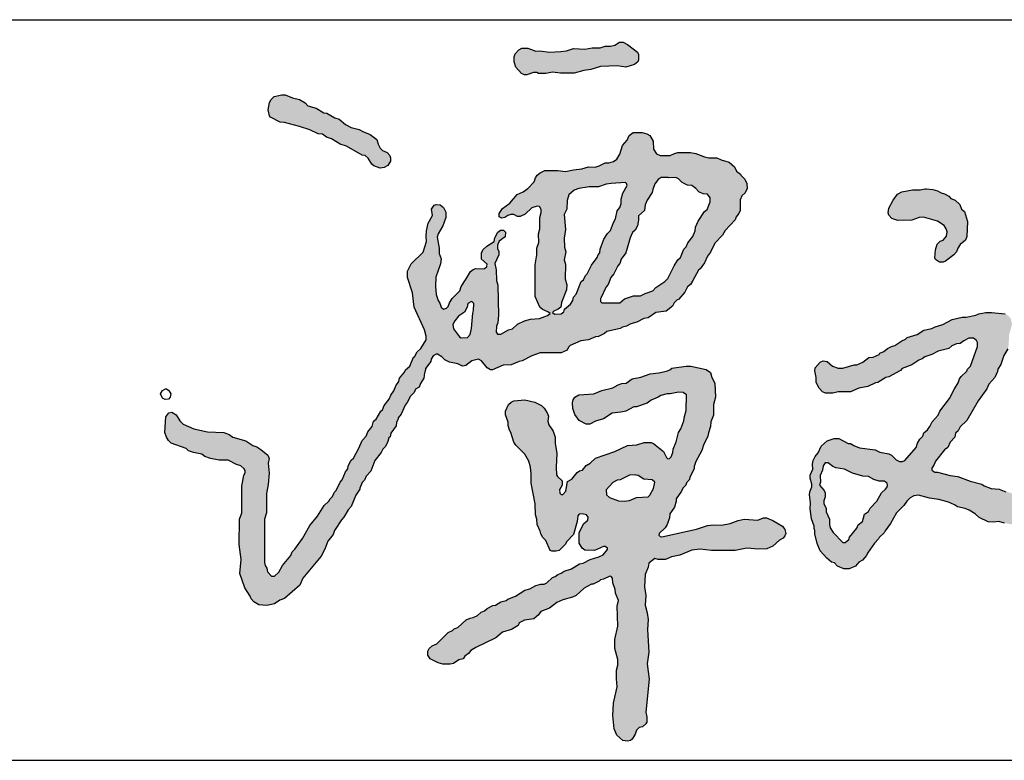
# Model space of a CAD drawing. Extents: x 427948 to 764348, y 274849 to 601549.
# Tile 31 of 212: x 435747 to 436678, y 598449 to 599149. Entities that reach past the tile are written whole.
import ezdxf

# ---------------------------------------------------------------- set-up
doc = ezdxf.new("R2010")
doc.units = 0
doc.header["$LTSCALE"] = 1000
doc.header["$MEASUREMENT"] = 0
doc.layers.get('0').update_dxf_attribs({"linetype": 'CONTINUOUS'})
doc.layers.add('图框', color=4, linetype='CONTINUOUS')

# ---------------------------------------------------------------- blocks, each defined once
blk = doc.blocks.new('谭文军')
at = {"linetype": 'Continuous'}
for points in [[(1125, 2635), (1145, 2632), (1165, 2638), (1173, 2644), (1175, 2649), (1175, 2661), (1172, 2667), (1149, 2685), (1139, 2690), (1130, 2690), (1119, 2683), (1109, 2681), (1097, 2681), (1085, 2677), (1066, 2677), (1049, 2674), (1023, 2675), (1006, 2670), (993, 2668), (967, 2667), (944, 2670), (935, 2669), (916, 2676), (902, 2676), (895, 2672), (886, 2663), (884, 2656), (884, 2644), (888, 2632), (901, 2617), (908, 2614), (914, 2614), (933.8, 2620.6), (941, 2617), (958, 2617), (974, 2620), (992, 2618), (1024, 2618), (1047, 2624), (1063, 2626), (1086, 2633)], [(436, 2475), (445, 2468), (457, 2464), (477, 2452), (492, 2447), (529, 2426), (536, 2425), (543, 2419), (551, 2405), (556, 2401), (571, 2396), (580, 2397), (589, 2402), (595, 2412), (595, 2420), (593, 2425), (587, 2432), (572.8, 2438.5), (566, 2452), (563, 2463), (547, 2474), (530, 2481), (522, 2486), (503, 2491), (490, 2498), (475, 2510), (465, 2513), (446, 2524), (439, 2525), (421, 2536), (402, 2541), (395, 2548), (382, 2556), (366, 2560), (349, 2567), (341, 2567), (323, 2563), (316, 2556), (312, 2549), (309, 2532), (312, 2518), (314, 2515), (337, 2503), (347, 2502), (382, 2493), (406, 2485), (426, 2476)], [(1874.1, 2272), (1889.1, 2262), (1896.5, 2250.3), (1895.1, 2237), (1887.1, 2227), (1880.1, 2225), (1873.1, 2218), (1869.1, 2205), (1867.1, 2186), (1869.1, 2182), (1878.1, 2176), (1887.1, 2176), (1892.1, 2178), (1912.1, 2193), (1918.1, 2200), (1921.1, 2209), (1927.1, 2217), (1939.1, 2227), (1942.1, 2236), (1944.1, 2271), (1937.1, 2294), (1930.1, 2300), (1926.1, 2311), (1915.1, 2321), (1905.1, 2325), (1900.1, 2330), (1890.1, 2336), (1882.1, 2338), (1874.1, 2343), (1863.1, 2346), (1848.1, 2347), (1845.1, 2347), (1833.1, 2345), (1815.1, 2345), (1790.1, 2340), (1780.1, 2335), (1770.1, 2321), (1760.1, 2302), (1758.1, 2291), (1760.1, 2286), (1767.1, 2278), (1781.1, 2273), (1814.1, 2274), (1831.1, 2280), (1841.1, 2281)]]:
    blk.add_hatch(color=256, dxfattribs=at).paths.add_polyline_path(points)
h = blk.add_hatch(color=256, dxfattribs=at)
h.paths.add_polyline_path([(846, 2122), (843, 2133), (842, 2158), (839, 2173), (848, 2193), (848, 2201), (843.3, 2212.1), (849, 2225), (863, 2235), (864, 2246), (859, 2251), (852, 2251), (846, 2246), (839, 2233), (837, 2224), (820, 2213), (811, 2205), (808, 2197), (808, 2183), (824.2, 2168), (813, 2160), (794, 2161), (788, 2159), (782, 2154), (772, 2137), (760, 2119), (757, 2109), (739, 2091), (733, 2081), (728.9, 2068.8), (719, 2066), (713, 2071), (710, 2080), (706, 2086), (702, 2100), (700, 2120), (701, 2141), (712, 2172), (713, 2184), (709, 2196), (709, 2209), (703.3, 2237.4), (717, 2261), (724, 2280), (724, 2293), (719, 2304), (711, 2310), (702, 2311), (697, 2309), (691, 2300), (693, 2285), (683, 2267), (679, 2249), (678, 2236), (679, 2224), (671, 2199), (643, 2172), (635, 2155), (635, 2140), (646, 2104), (650, 2071), (674, 2018), (678, 2003), (678, 1994), (666, 1974), (657, 1966), (651, 1955), (649, 1954), (640, 1933), (630, 1924), (628, 1919), (616, 1905), (614, 1897), (607, 1887), (603, 1875), (596, 1865), (592, 1856), (580, 1841), (576, 1831), (572, 1828), (561, 1809), (555, 1804), (552, 1792), (542, 1779), (538, 1769), (529, 1759), (521, 1741), (508, 1718), (503, 1713), (496, 1700), (495, 1693), (490, 1686), (482, 1667), (477, 1662), (468, 1642), (464, 1638), (459, 1628), (454, 1623), (451, 1617), (440, 1607), (424, 1582), (406, 1560), (389, 1530), (371, 1505), (365, 1499), (362, 1490), (342, 1467), (334, 1451), (320.3, 1438.7), (307, 1452), (306, 1461), (300, 1470), (300, 1575), (305, 1590), (305, 1635), (309, 1656), (311, 1683), (309, 1706), (311, 1717), (308, 1725), (292, 1738), (282, 1744), (273, 1747), (257, 1758), (226, 1767), (218, 1773), (205, 1778), (167, 1779), (135, 1786), (110, 1797), (102, 1805), (94, 1819), (84, 1825), (77, 1824), (70, 1814), (67, 1778), (71, 1767), (76, 1759), (82, 1753), (117, 1740), (123, 1735), (134, 1731), (154, 1727), (161, 1722), (174, 1717), (194, 1713), (215, 1713), (235, 1703), (245, 1700), (257.3, 1689.3), (252, 1677), (247, 1653), (247, 1590), (242, 1575), (241, 1516), (246, 1481), (243, 1448), (254, 1415), (267, 1395), (269, 1389), (275, 1382), (287, 1375), (306, 1373), (324, 1377), (336, 1386), (347, 1390), (383, 1421), (390, 1437), (433, 1489), (441, 1505), (448, 1524), (461, 1539), (464, 1549), (480, 1574), (486, 1580), (496, 1597), (503, 1605), (514, 1631), (523, 1645), (523, 1648), (529, 1661), (534, 1666), (538, 1676), (549, 1687), (558, 1712), (573, 1731), (577, 1739), (583, 1745), (589, 1757), (591, 1765), (594, 1768), (596, 1776), (608, 1793), (609.6, 1807.7), (620, 1821), (629, 1842), (634, 1848), (642, 1863), (650, 1871), (653, 1879), (662, 1884), (665, 1892), (673, 1905), (674, 1917), (676, 1920), (677, 1927), (689, 1944), (690, 1949), (697.5, 1961), (705, 1961), (715, 1955), (722, 1948), (733, 1942), (752, 1938), (763, 1933), (771, 1934), (785, 1945), (801, 1949), (808, 1945), (821, 1929), (829, 1924), (833, 1924), (858, 1935), (877, 1936), (896, 1944), (903, 1945), (925, 1957), (945, 1964), (994, 1964), (1008, 1970), (1012.2, 1979.8), (1040, 1992), (1058, 1994), (1074, 2001), (1081, 2002), (1095, 2009), (1101, 2014), (1132, 2021), (1137, 2024), (1147, 2026), (1157, 2032), (1171, 2036), (1187, 2044), (1197, 2046), (1215, 2058), (1239, 2061), (1254, 2073), (1258, 2081), (1265, 2088), (1268, 2089), (1283, 2106), (1289, 2118), (1296, 2124), (1302, 2133), (1315, 2157), (1319, 2160), (1329, 2174), (1336, 2190), (1343, 2199), (1353, 2220), (1371, 2239), (1377, 2250), (1401, 2275), (1403, 2282), (1409, 2290), (1412, 2297), (1412, 2327.5), (1424, 2338), (1429, 2348), (1428, 2360), (1423, 2370), (1414, 2379), (1413, 2382), (1404, 2389), (1399, 2399), (1387, 2410), (1368, 2415), (1358, 2420), (1334, 2420), (1309, 2430), (1296, 2432), (1267, 2432), (1259, 2430), (1249, 2425), (1219.5, 2425), (1210, 2440), (1209, 2459), (1201, 2472), (1194, 2476), (1183, 2479), (1162, 2479), (1153, 2472), (1148, 2461), (1137, 2449), (1131, 2428), (1121.1, 2412.4), (1105, 2408), (1097, 2408), (1083, 2401), (1073, 2398), (1058, 2399), (1042, 2394), (1023, 2392), (1004, 2388), (986, 2390), (956, 2390), (945, 2385), (938, 2379), (934, 2373), (931, 2364), (916, 2348), (905, 2340), (891, 2334), (874, 2314), (857, 2301), (849, 2290), (849, 2282), (855, 2279), (862, 2280), (871.8, 2287), (883, 2287), (892, 2283), (898, 2283), (910, 2288), (925, 2303), (941.8, 2308.2), (948.2, 2296.9), (944, 2280), (944, 2254), (941, 2242), (942, 2222), (937, 2209), (937, 2193), (933, 2170), (933, 2096), (944, 2071), (950, 2065), (963, 2060), (968, 2056), (962, 2051), (943, 2044), (922, 2043), (908, 2039), (892, 2031), (880, 2020), (871, 2018), (853, 2008), (841.7, 2008), (843, 2026), (846, 2034), (847, 2052)])
h.paths.add_polyline_path([(790, 2079), (789, 2063), (787, 2057), (784, 2021), (781, 2007), (775, 2000), (757.6, 1998.8), (742, 2020), (741, 2030), (745, 2039), (754, 2050), (768, 2059), (774, 2071), (776, 2079), (784.6, 2084.4)], flags=16)
h.paths.add_polyline_path([(987, 2066), (993, 2071), (995, 2082), (1006, 2111), (1007, 2123), (1003, 2137), (1004, 2171), (1001, 2181), (1005, 2200), (1002, 2211), (1001, 2232), (1004, 2252), (1001, 2287), (1007, 2300), (1008, 2320), (1012, 2333), (1024, 2344), (1035, 2348), (1059, 2352), (1081, 2352), (1099, 2358), (1111, 2360), (1146.6, 2362.2), (1148, 2355), (1138, 2337), (1134, 2323), (1134, 2308), (1125, 2296), (1121, 2277), (1116, 2269), (1109, 2250), (1102, 2243), (1094, 2230), (1085, 2206), (1084, 2198), (1080, 2193), (1078, 2187), (1065, 2169), (1055, 2149), (1051, 2145), (1046, 2135), (1041, 2131), (1029, 2101), (1023, 2094), (1019.8, 2081.3), (1002, 2066), (998.4, 2055.3), (978, 2054), (973, 2059)], flags=16)
h.paths.add_polyline_path([(1086, 2090), (1099, 2118), (1104, 2124), (1110, 2140), (1117, 2149), (1126, 2167), (1131, 2173), (1134, 2183), (1145, 2198), (1155, 2233), (1161, 2245), (1167, 2251), (1172, 2261), (1175, 2274), (1175, 2284), (1189, 2297), (1190, 2310), (1195, 2321), (1207, 2339), (1208, 2346), (1213, 2359), (1221, 2369), (1228, 2374), (1244, 2374), (1245, 2373), (1264.8, 2374.2), (1277, 2362), (1289, 2356), (1299, 2355), (1309, 2348), (1316, 2340), (1326, 2336), (1336, 2335), (1342, 2326), (1342, 2317), (1335, 2299), (1329, 2294), (1314, 2272), (1308, 2258), (1307, 2249), (1302, 2236), (1290, 2221), (1286, 2212), (1281, 2206), (1273, 2187), (1267, 2181), (1258, 2167), (1243, 2138), (1236, 2131), (1215, 2117), (1208, 2109), (1190, 2103), (1179, 2097), (1163, 2097), (1142, 2090), (1131, 2081), (1086, 2081)], flags=16)
h = blk.add_hatch(color=256, dxfattribs=at)
h.paths.add_polyline_path([(1886.1, 2030), (1868.1, 2025), (1860.1, 2021), (1842.1, 2017), (1826.1, 2007), (1803.1, 2000), (1799.1, 1996), (1790.1, 1992), (1774.1, 1981), (1766.1, 1979), (1757.1, 1974), (1748.1, 1967), (1739.1, 1963), (1737.1, 1960), (1723.1, 1954), (1713.1, 1953), (1699.1, 1942), (1685.1, 1936), (1679.1, 1936), (1652.1, 1928), (1641.1, 1928), (1628.1, 1933), (1616.1, 1944), (1606.1, 1945), (1599.1, 1942), (1588.1, 1929), (1587.1, 1922), (1590.1, 1906), (1590.1, 1895), (1597.1, 1881), (1605.1, 1873), (1612.1, 1870), (1629.1, 1870), (1641.1, 1873), (1670.1, 1873), (1690.1, 1881), (1711.1, 1885), (1729.1, 1894), (1734.1, 1895), (1753.1, 1906), (1760.1, 1908), (1787.1, 1923), (1791.1, 1927), (1814.1, 1936), (1830.1, 1947), (1838.1, 1950), (1844.1, 1955), (1860.1, 1960), (1875.1, 1968), (1900.1, 1974), (1907.1, 1980), (1918.1, 1985), (1927.1, 1986), (1935.1, 1992), (1947.1, 1998), (1963.1, 1998), (1968.8, 1983.8), (1951.1, 1933), (1944.1, 1926), (1942.1, 1921), (1929.1, 1909), (1925.1, 1903), (1922.1, 1894), (1913.1, 1880), (1902.1, 1857), (1879.1, 1828), (1875.1, 1818), (1861.1, 1803), (1854.1, 1787.4), (1842.1, 1777), (1839.1, 1769), (1832.1, 1762), (1827.1, 1753), (1824.1, 1743), (1795.4, 1710), (1781.1, 1710), (1766.1, 1725), (1760.1, 1728), (1739.1, 1732), (1728.1, 1737), (1691.1, 1742), (1678.1, 1747), (1670.1, 1752), (1665.1, 1752), (1643.1, 1764), (1632.1, 1764), (1616.1, 1758), (1602.1, 1746), (1595.1, 1730), (1588.1, 1722), (1583.1, 1712), (1581.1, 1704), (1582.1, 1692), (1576.1, 1678), (1576.1, 1671), (1581.2, 1653.4), (1575.1, 1639), (1574.1, 1632), (1577.1, 1613), (1576.1, 1599), (1579.1, 1576), (1585.1, 1559), (1585.1, 1553), (1587.1, 1549), (1587.1, 1541), (1592.1, 1518), (1599.1, 1501), (1615.1, 1484), (1626.1, 1475), (1633.1, 1473), (1640.1, 1465), (1655.1, 1459), (1667.1, 1459), (1682.1, 1465), (1690.1, 1475), (1698.1, 1479), (1708.1, 1490), (1710.1, 1496), (1726.1, 1519), (1736.1, 1529), (1737.1, 1532), (1749.1, 1543), (1751.1, 1548), (1764.1, 1565), (1778.1, 1590), (1795.1, 1607), (1802.1, 1617), (1810.1, 1625), (1818.1, 1630), (1829.1, 1631), (1855.1, 1624), (1877.1, 1621), (1899.1, 1615), (1913.1, 1609), (1920.1, 1604), (1943, 1598.9), (1962.1, 1588), (1971.1, 1579), (1992.1, 1569), (2005.1, 1568), (2017.1, 1570), (2030.1, 1566), (2059.1, 1561), (2078.1, 1560), (2094.1, 1557), (2121.1, 1557), (2128.1, 1555), (2169.1, 1560), (2192.1, 1566), (2202.6, 1573), (2218.1, 1573), (2226.1, 1578), (2232.1, 1584), (2249.1, 1589), (2269.1, 1592), (2285.1, 1601), (2294.1, 1603), (2311.1, 1614), (2322.1, 1618), (2347.1, 1639), (2354.1, 1652), (2353.1, 1663), (2343.1, 1672), (2334.1, 1673), (2329.1, 1671), (2320.1, 1663), (2311.1, 1662), (2301.1, 1657), (2279.1, 1642), (2259.1, 1638), (2244.1, 1633), (2234.1, 1633), (2217.1, 1623), (2207.1, 1624), (2170.1, 1620), (2123.1, 1619), (2064.1, 1627), (2041.1, 1638), (2033.1, 1639), (2018.1, 1645), (1999.1, 1647), (1983.1, 1653), (1977.1, 1657), (1950.1, 1664), (1921.1, 1675), (1903.1, 1677), (1874.1, 1685), (1867.1, 1685), (1858.3, 1691.3), (1866.1, 1703), (1869.1, 1711), (1890.1, 1737), (1898.1, 1743), (1903.1, 1755), (1914.1, 1767), (1916.1, 1776), (1922.1, 1782), (1927.1, 1791), (1942.1, 1806), (1969.1, 1852), (1989.1, 1880), (1994.1, 1891), (2008.1, 1906), (2014.1, 1920), (2015.1, 1926), (2022.1, 1937), (2029.1, 1958), (2038.1, 1973), (2040.1, 1982), (2041.1, 2006), (2048.1, 2031), (2045.1, 2044), (2039.1, 2051), (2032.1, 2055), (2000.1, 2058), (1987.1, 2058), (1970.1, 2055), (1963.1, 2052), (1941.1, 2047), (1931.1, 2047), (1908.1, 2042)])
h.paths.add_polyline_path([(1749.1, 1664), (1758.5, 1657.3), (1754.3, 1646.9), (1743.1, 1637), (1732.1, 1617), (1716.1, 1601), (1712.1, 1593), (1703.1, 1587), (1698.1, 1570), (1688.1, 1562), (1685.1, 1554), (1668.1, 1533), (1666.1, 1528), (1654.9, 1518.1), (1630.1, 1544), (1621.1, 1558.1), (1621.1, 1575), (1613.1, 1592), (1613.1, 1600), (1607, 1614.7), (1611.1, 1627), (1611.1, 1637), (1609.1, 1642), (1598.1, 1655), (1600.1, 1662), (1599.1, 1677), (1605.1, 1690), (1606.1, 1700), (1614.1, 1711.1), (1619.1, 1706), (1629.1, 1698), (1636.1, 1695), (1656.1, 1692), (1675.1, 1683), (1699.1, 1676), (1712.1, 1675), (1725.1, 1668), (1737.1, 1664)], flags=16)
h = blk.add_hatch(color=256, dxfattribs=at)
h.paths.add_polyline_path([(1133, 1825), (1145, 1828), (1164, 1838), (1170, 1838), (1195, 1846), (1204, 1853), (1221, 1860), (1227, 1864), (1242, 1868), (1249, 1868), (1268, 1872), (1279, 1871), (1287, 1866), (1286, 1829), (1282, 1815), (1281, 1805), (1274, 1786), (1268, 1778), (1263, 1756), (1256, 1739), (1255, 1731), (1249.7, 1717.7), (1241.7, 1715.7), (1233, 1733), (1210, 1752), (1204, 1754), (1188, 1754), (1171, 1749), (1149, 1747), (1119, 1733), (1074, 1718), (1062, 1706), (1052, 1701), (1044, 1690), (1037, 1688), (1031, 1684), (1019, 1669), (1009, 1663), (1005, 1641), (996.1, 1630.9), (987.5, 1639.5), (996, 1655), (996, 1665), (983.1, 1676.7), (982, 1697), (984, 1729), (980, 1753), (980, 1767), (975, 1781), (962.6, 1799.6), (964, 1816), (961, 1824), (954, 1835), (948, 1841), (932, 1849), (909, 1854), (883, 1852), (877, 1849), (871, 1843), (864, 1828), (864, 1819), (870, 1802), (870, 1794), (873, 1783), (876, 1778), (883, 1755), (888, 1748), (909, 1727), (918, 1711), (922, 1697), (924, 1680), (924, 1659), (933, 1611), (934, 1585), (937, 1575), (938, 1563), (945, 1547), (946, 1541), (951, 1532), (958, 1525), (968, 1502), (972, 1500), (982, 1500), (989, 1502), (1003, 1516), (1007, 1523), (1023, 1539), (1031, 1570), (1033.6, 1586.7), (1043, 1588), (1057.5, 1583.6), (1056, 1573), (1046, 1564), (1036, 1543), (1036, 1519), (1043, 1507), (1049, 1503), (1072, 1502), (1095.6, 1512.1), (1103.5, 1505.8), (1092, 1492), (1082, 1487), (1062, 1481), (1045, 1472), (1037, 1471), (1018, 1459), (1001, 1454), (994, 1449), (986, 1446), (980, 1441), (974, 1439), (956.8, 1423), (946, 1423), (935, 1420), (921, 1412), (909, 1409), (887, 1395), (869, 1388), (865, 1385), (853, 1382), (840, 1374), (834, 1373), (821, 1366), (815, 1361), (807, 1358), (798, 1350), (788, 1345), (781, 1344), (772, 1340), (752, 1322), (744, 1319), (740, 1315), (730, 1310), (703, 1284), (692, 1279), (685, 1273), (682, 1267), (682, 1257), (688, 1249), (706, 1239), (717, 1236), (734, 1236), (742, 1238), (755, 1246), (765, 1249), (769, 1255), (777, 1261), (783, 1268), (794, 1275), (841, 1298), (857, 1311), (878, 1317), (893, 1327), (896, 1333), (908, 1339), (930, 1342), (940, 1351), (946, 1359), (967, 1367), (984, 1380), (998, 1387), (1020, 1393), (1029, 1397), (1048, 1414), (1065, 1423), (1069, 1423), (1083, 1430), (1086, 1433), (1093, 1435), (1109.7, 1442.8), (1114, 1437), (1115, 1426), (1120, 1411), (1121, 1402), (1128, 1385), (1125, 1372), (1126, 1325), (1119, 1294), (1119, 1273), (1126, 1247), (1126, 1234), (1123, 1222), (1123, 1202), (1125, 1183), (1116, 1145), (1115, 1116), (1118, 1085), (1124, 1070), (1138, 1058), (1149, 1056), (1156, 1058), (1160, 1061), (1167, 1073), (1171.6, 1086.9), (1184, 1090), (1192, 1097), (1194, 1101), (1194, 1113), (1192, 1124), (1200, 1201), (1195, 1237), (1199, 1264), (1196, 1317), (1197, 1341), (1195, 1356), (1190, 1374), (1192, 1397), (1189, 1417), (1190, 1446), (1197, 1463), (1199, 1472), (1213, 1483), (1221, 1481), (1238, 1481), (1252, 1487), (1271, 1491), (1299, 1503), (1319, 1505), (1345, 1502), (1401, 1502), (1428, 1507), (1455, 1505), (1475, 1506), (1489, 1512), (1504, 1526), (1513, 1531), (1517, 1536), (1519, 1542), (1517, 1551), (1511, 1559), (1489, 1572), (1474, 1578), (1467, 1578), (1454, 1573), (1422, 1575), (1408, 1572), (1389, 1565), (1369, 1561), (1350, 1562), (1336, 1560), (1310, 1552), (1226.5, 1533.5), (1220.4, 1539.6), (1237, 1555), (1242, 1563), (1247, 1578), (1248, 1588), (1259, 1603), (1263, 1617), (1263, 1623), (1275, 1641), (1278, 1648), (1285, 1655), (1287, 1660), (1294, 1668), (1295, 1673), (1305, 1693), (1305, 1698), (1309, 1710), (1323, 1736), (1327, 1748), (1337, 1769), (1338, 1777), (1343, 1792), (1344, 1803), (1350, 1818), (1350, 1843), (1355, 1860), (1353, 1893), (1346, 1906), (1343, 1918), (1333, 1925), (1297, 1933), (1286, 1933), (1253, 1928), (1248, 1924), (1240, 1921), (1222, 1917), (1202, 1915), (1180, 1907), (1160, 1903), (1146, 1893), (1136, 1892), (1127, 1889), (1115, 1882), (1089, 1876), (1070, 1868), (1035, 1866), (1026, 1860), (1022, 1854), (1020, 1847), (1021, 1834), (1026, 1820), (1036, 1806), (1052, 1797), (1061, 1797), (1074, 1804), (1093, 1810), (1113, 1823)])
h.paths.add_polyline_path([(1154, 1678), (1170.5, 1679.2), (1187, 1669), (1207, 1667), (1213, 1662), (1210, 1647), (1198.8, 1627.1), (1170, 1626), (1154, 1619), (1141, 1617), (1128, 1618), (1107, 1626), (1100, 1632), (1099, 1644), (1115, 1661), (1125, 1666), (1132, 1667)], flags=16)
for points in [[(1130, 2690), (1139, 2690), (1149, 2685), (1172, 2667), (1175, 2661), (1175, 2649), (1173, 2644), (1165, 2638), (1145, 2632), (1125, 2635), (1086, 2633), (1063, 2626), (1047, 2624), (1024, 2618), (992, 2618), (974, 2620), (958, 2617), (941, 2617), (937, 2619), (929, 2619), (914, 2614), (908, 2614), (901, 2617), (888, 2632), (884, 2644), (884, 2656), (886, 2663), (895, 2672), (902, 2676), (916, 2676), (935, 2669), (944, 2670), (967, 2667), (993, 2668), (1006, 2670), (1023, 2675), (1049, 2674), (1066, 2677), (1085, 2677), (1097, 2681), (1109, 2681), (1119, 2683), (1130, 2690)], [(341, 2567), (349, 2567), (366, 2560), (382, 2556), (395, 2548), (402, 2541), (421, 2536), (439, 2525), (446, 2524), (465, 2513), (475, 2510), (490, 2498), (503, 2491), (522, 2486), (530, 2481), (547, 2474), (563, 2463), (566, 2452), (571, 2442), (576, 2437), (587, 2432), (593, 2425), (595, 2420), (595, 2412), (589, 2402), (580, 2397), (571, 2396), (556, 2401), (551, 2405), (543, 2419), (536, 2425), (529, 2426), (492, 2447), (477, 2452), (457, 2464), (445, 2468), (436, 2475), (426, 2476), (406, 2485), (382, 2493), (347, 2502), (337, 2503), (314, 2515), (312, 2518), (309, 2532), (312, 2549), (316, 2556), (323, 2563), (341, 2567)], [(1162, 2479), (1183, 2479), (1194, 2476), (1201, 2472), (1209, 2459), (1210, 2440), (1217, 2429), (1225, 2425), (1249, 2425), (1259, 2430), (1267, 2432), (1296, 2432), (1309, 2430), (1329, 2422), (1339, 2420), (1358, 2420), (1368, 2415), (1387, 2410), (1399, 2399), (1404, 2389), (1413, 2382), (1414, 2379), (1423, 2370), (1428, 2360), (1429, 2348), (1424, 2338), (1416, 2331), (1412, 2322), (1412, 2297), (1409, 2290), (1403, 2282), (1401, 2275), (1377, 2250), (1371, 2239), (1353, 2220), (1343, 2199), (1336, 2190), (1329, 2174), (1319, 2160), (1315, 2157), (1302, 2133), (1296, 2124), (1289, 2118), (1283, 2106), (1268, 2089), (1265, 2088), (1258, 2081), (1254, 2073), (1239, 2061), (1215, 2058), (1197, 2046), (1187, 2044), (1171, 2036), (1157, 2032), (1147, 2026), (1137, 2024), (1132, 2021), (1101, 2014), (1095, 2009), (1081, 2002), (1074, 2001), (1058, 1994), (1040, 1992), (1015, 1981), (1011, 1977), (1008, 1970), (994, 1964), (945, 1964), (925, 1957), (903, 1945), (896, 1944), (877, 1936), (858, 1935), (833, 1924), (829, 1924), (821, 1929), (808, 1945), (801, 1949), (785, 1945), (771, 1934), (763, 1933), (752, 1938), (733, 1942), (722, 1948), (715, 1955), (705, 1961), (702, 1961), (695, 1957), (690, 1949), (689, 1944), (677, 1927), (676, 1920), (674, 1917), (673, 1905), (665, 1892), (662, 1884), (653, 1879), (650, 1871), (642, 1863), (634, 1848), (629, 1842), (620, 1821), (613, 1812), (613, 1809), (609, 1802), (608, 1793), (596, 1776), (594, 1768), (591, 1765), (589, 1757), (583, 1745), (577, 1739), (573, 1731), (558, 1712), (549, 1687), (538, 1676), (534, 1666), (529, 1661), (523, 1648), (523, 1645), (514, 1631), (503, 1605), (496, 1597), (486, 1580), (480, 1574), (464, 1549), (461, 1539), (448, 1524), (441, 1505), (433, 1489), (390, 1437), (383, 1421), (347, 1390), (336, 1386), (324, 1377), (306, 1373), (287, 1375), (275, 1382), (269, 1389), (267, 1395), (254, 1415), (243, 1448), (246, 1481), (241, 1516), (242, 1575), (247, 1590), (247, 1653), (252, 1677), (255, 1684), (255, 1689), (253, 1693), (245, 1700), (235, 1703), (215, 1713), (194, 1713), (174, 1717), (161, 1722), (154, 1727), (134, 1731), (123, 1735), (117, 1740), (82, 1753), (76, 1759), (71, 1767), (67, 1778), (70, 1814), (77, 1824), (84, 1825), (94, 1819), (102, 1805), (110, 1797), (135, 1786), (167, 1779), (205, 1778), (218, 1773), (226, 1767), (257, 1758), (273, 1747), (282, 1744), (292, 1738), (308, 1725), (311, 1717), (309, 1706), (311, 1683), (309, 1656), (305, 1635), (305, 1590), (300, 1575), (300, 1474), (302, 1467), (306, 1461), (307, 1452), (317, 1442), (324, 1442), (334, 1451), (342, 1467), (362, 1490), (365, 1499), (371, 1505), (389, 1530), (406, 1560), (424, 1582), (440, 1607), (451, 1617), (454, 1623), (459, 1628), (464, 1638), (468, 1642), (477, 1662), (482, 1667), (490, 1686), (495, 1693), (496, 1700), (503, 1713), (508, 1718), (521, 1741), (529, 1759), (538, 1769), (542, 1779), (552, 1792), (555, 1804), (561, 1809), (572, 1828), (576, 1831), (580, 1841), (592, 1856), (596, 1865), (603, 1875), (607, 1887), (614, 1897), (616, 1905), (628, 1919), (630, 1924), (640, 1933), (649, 1954), (651, 1955), (657, 1966), (666, 1974), (678, 1994), (678, 2003), (674, 2018), (650, 2071), (646, 2104), (635, 2140), (635, 2155), (643, 2172), (671, 2199), (679, 2224), (678, 2236), (679, 2249), (683, 2267), (693, 2285), (691, 2300), (697, 2309), (702, 2311), (711, 2310), (719, 2304), (724, 2293), (724, 2280), (717, 2261), (706, 2242), (704, 2234), (709, 2209), (709, 2196), (713, 2184), (712, 2172), (701, 2141), (700, 2120), (702, 2100), (706, 2086), (710, 2080), (713, 2071), (719, 2066), (726, 2068), (730, 2072), (733, 2081), (739, 2091), (757, 2109), (760, 2119), (772, 2137), (782, 2154), (788, 2159), (794, 2161), (813, 2160), (820, 2165), (821, 2171), (808, 2183), (808, 2197), (811, 2205), (820, 2213), (837, 2224), (839, 2233), (846, 2246), (852, 2251), (859, 2251), (864, 2246), (863, 2235), (849, 2225), (845, 2216), (845, 2208), (848, 2201), (848, 2193), (839, 2173), (842, 2158), (843, 2133), (846, 2122), (847, 2052), (846, 2034), (843, 2026), (842, 2012), (845, 2008), (853, 2008), (871, 2018), (880, 2020), (892, 2031), (908, 2039), (922, 2043), (943, 2044), (962, 2051), (968, 2056), (963, 2060), (950, 2065), (944, 2071), (933, 2096), (933, 2170), (937, 2193), (937, 2209), (942, 2222), (941, 2242), (944, 2254), (944, 2280), (947, 2292), (947, 2299), (943, 2306), (938, 2307), (925, 2303), (910, 2288), (898, 2283), (892, 2283), (883, 2287), (876, 2287), (869, 2285), (862, 2280), (855, 2279), (849, 2282), (849, 2290), (857, 2301), (874, 2314), (891, 2334), (905, 2340), (916, 2348), (931, 2364), (934, 2373), (938, 2379), (945, 2385), (956, 2390), (986, 2390), (1004, 2388), (1023, 2392), (1042, 2394), (1058, 2399), (1073, 2398), (1083, 2401), (1097, 2408), (1105, 2408), (1116, 2411), (1124, 2417), (1131, 2428), (1137, 2449), (1148, 2461), (1153, 2472), (1162, 2479)], [(1245, 2373), (1244, 2374), (1228, 2374), (1221, 2369), (1213, 2359), (1208, 2346), (1207, 2339), (1195, 2321), (1190, 2310), (1189, 2297), (1175, 2284), (1175, 2274), (1172, 2261), (1167, 2251), (1161, 2245), (1155, 2233), (1145, 2198), (1134, 2183), (1131, 2173), (1126, 2167), (1117, 2149), (1110, 2140), (1104, 2124), (1099, 2118), (1086, 2090), (1086, 2084), (1089, 2081), (1131, 2081), (1142, 2090), (1163, 2097), (1179, 2097), (1190, 2103), (1208, 2109), (1215, 2117), (1236, 2131), (1243, 2138), (1258, 2167), (1267, 2181), (1273, 2187), (1281, 2206), (1286, 2212), (1290, 2221), (1302, 2236), (1307, 2249), (1308, 2258), (1314, 2272), (1329, 2294), (1335, 2299), (1342, 2317), (1342, 2326), (1336, 2335), (1326, 2336), (1316, 2340), (1309, 2348), (1299, 2355), (1289, 2356), (1277, 2362), (1268, 2371), (1262, 2374), (1245, 2373)], [(1145, 2361), (1144, 2362), (1111, 2360), (1099, 2358), (1081, 2352), (1059, 2352), (1035, 2348), (1024, 2344), (1012, 2333), (1008, 2320), (1007, 2300), (1001, 2287), (1004, 2252), (1001, 2232), (1002, 2211), (1005, 2200), (1001, 2181), (1004, 2171), (1003, 2137), (1007, 2123), (1006, 2111), (995, 2082), (993, 2071), (987, 2066), (977, 2061), (974, 2058), (978, 2054), (994, 2055), (1000, 2060), (1002, 2066), (1016, 2078), (1021, 2086), (1023, 2094), (1029, 2101), (1041, 2131), (1046, 2135), (1051, 2145), (1055, 2149), (1065, 2169), (1078, 2187), (1080, 2193), (1084, 2198), (1085, 2206), (1094, 2230), (1102, 2243), (1109, 2250), (1116, 2269), (1121, 2277), (1125, 2296), (1131, 2304), (1134, 2313), (1134, 2323), (1138, 2337), (1148, 2355), (1147, 2360), (1145, 2361)], [(1845.1, 2347), (1848.1, 2347), (1863.1, 2346), (1874.1, 2343), (1882.1, 2338), (1890.1, 2336), (1900.1, 2330), (1905.1, 2325), (1915.1, 2321), (1926.1, 2311), (1930.1, 2300), (1937.1, 2294), (1944.1, 2271), (1942.1, 2236), (1939.1, 2227), (1927.1, 2217), (1921.1, 2209), (1918.1, 2200), (1912.1, 2193), (1892.1, 2178), (1887.1, 2176), (1878.1, 2176), (1869.1, 2182), (1867.1, 2186), (1869.1, 2205), (1873.1, 2218), (1880.1, 2225), (1887.1, 2227), (1895.1, 2237), (1896.1, 2247), (1894.1, 2254), (1889.1, 2262), (1874.1, 2272), (1841.1, 2281), (1831.1, 2280), (1814.1, 2274), (1781.1, 2273), (1767.1, 2278), (1760.1, 2286), (1758.1, 2291), (1760.1, 2302), (1770.1, 2321), (1780.1, 2335), (1790.1, 2340), (1815.1, 2345), (1833.1, 2345), (1845.1, 2347)], [(786, 2083), (784, 2084), (776, 2079), (774, 2071), (768, 2059), (754, 2050), (745, 2039), (741, 2030), (742, 2020), (756, 2001), (760, 1999), (775, 2000), (781, 2007), (784, 2021), (787, 2057), (789, 2063), (790, 2079), (786, 2083)], [(1987.1, 2058), (2000.1, 2058), (2032.1, 2055)], [(2038.1, 1973), (2029.1, 1958), (2022.1, 1937), (2015.1, 1926), (2014.1, 1920), (2008.1, 1906), (1994.1, 1891), (1989.1, 1880), (1969.1, 1852), (1942.1, 1806), (1927.1, 1791), (1922.1, 1782), (1916.1, 1776), (1914.1, 1767), (1903.1, 1755), (1898.1, 1743), (1890.1, 1737), (1869.1, 1711), (1866.1, 1703), (1860.1, 1694), (1860.1, 1690), (1867.1, 1685), (1874.1, 1685), (1903.1, 1677), (1921.1, 1675), (1950.1, 1664), (1977.1, 1657), (1983.1, 1653), (1999.1, 1647), (2018.1, 1645), (2033.1, 1639)], [(2030.1, 1566), (2017.1, 1570), (2005.1, 1568), (1992.1, 1569), (1971.1, 1579), (1962.1, 1588), (1948.1, 1596), (1938.1, 1600), (1920.1, 1604), (1913.1, 1609), (1899.1, 1615), (1877.1, 1621), (1855.1, 1624), (1829.1, 1631), (1818.1, 1630), (1810.1, 1625), (1802.1, 1617), (1795.1, 1607), (1778.1, 1590), (1764.1, 1565), (1751.1, 1548), (1749.1, 1543), (1737.1, 1532), (1736.1, 1529), (1726.1, 1519), (1710.1, 1496), (1708.1, 1490), (1698.1, 1479), (1690.1, 1475), (1682.1, 1465), (1667.1, 1459), (1655.1, 1459), (1640.1, 1465), (1633.1, 1473), (1626.1, 1475), (1615.1, 1484), (1599.1, 1501), (1592.1, 1518), (1587.1, 1541), (1587.1, 1549), (1585.1, 1553), (1585.1, 1559), (1579.1, 1576), (1576.1, 1599), (1577.1, 1613), (1574.1, 1632), (1575.1, 1639), (1580.1, 1651), (1580.1, 1657), (1576.1, 1671), (1576.1, 1678), (1582.1, 1692), (1581.1, 1704), (1583.1, 1712), (1588.1, 1722), (1595.1, 1730), (1602.1, 1746), (1616.1, 1758), (1632.1, 1764), (1643.1, 1764), (1665.1, 1752), (1670.1, 1752), (1678.1, 1747), (1691.1, 1742), (1728.1, 1737), (1739.1, 1732), (1760.1, 1728), (1766.1, 1725), (1777.1, 1714), (1785.1, 1710), (1792.1, 1710), (1797.1, 1712), (1824.1, 1743), (1827.1, 1753), (1832.1, 1762), (1839.1, 1769), (1842.1, 1777), (1850.1, 1784), (1856.1, 1792), (1861.1, 1803), (1875.1, 1818), (1879.1, 1828), (1902.1, 1857), (1913.1, 1880), (1922.1, 1894), (1925.1, 1903), (1929.1, 1909), (1942.1, 1921), (1944.1, 1926), (1951.1, 1933), (1967.1, 1979), (1967.1, 1988), (1965.1, 1993), (1958.1, 1998), (1947.1, 1998), (1935.1, 1992), (1927.1, 1986), (1918.1, 1985), (1907.1, 1980), (1900.1, 1974), (1875.1, 1968), (1860.1, 1960), (1844.1, 1955), (1838.1, 1950), (1830.1, 1947), (1814.1, 1936), (1791.1, 1927), (1787.1, 1923), (1760.1, 1908), (1753.1, 1906), (1734.1, 1895), (1729.1, 1894), (1711.1, 1885), (1690.1, 1881), (1670.1, 1873), (1641.1, 1873), (1629.1, 1870), (1612.1, 1870), (1605.1, 1873), (1597.1, 1881), (1590.1, 1895), (1590.1, 1906), (1587.1, 1922), (1588.1, 1929), (1599.1, 1942), (1606.1, 1945), (1616.1, 1944), (1628.1, 1933), (1641.1, 1928), (1652.1, 1928), (1679.1, 1936), (1685.1, 1936), (1699.1, 1942), (1713.1, 1953), (1723.1, 1954), (1737.1, 1960), (1739.1, 1963), (1748.1, 1967), (1757.1, 1974), (1766.1, 1979), (1774.1, 1981), (1790.1, 1992), (1799.1, 1996), (1803.1, 2000), (1826.1, 2007), (1842.1, 2017), (1860.1, 2021), (1868.1, 2025), (1886.1, 2030), (1908.1, 2042), (1931.1, 2047), (1941.1, 2047), (1963.1, 2052), (1970.1, 2055), (1987.1, 2058)], [(1286, 1933), (1297, 1933), (1333, 1925), (1343, 1918), (1346, 1906), (1353, 1893), (1355, 1860), (1350, 1843), (1350, 1818), (1344, 1803), (1343, 1792), (1338, 1777), (1337, 1769), (1327, 1748), (1323, 1736), (1309, 1710), (1305, 1698), (1305, 1693), (1295, 1673), (1294, 1668), (1287, 1660), (1285, 1655), (1278, 1648), (1275, 1641), (1263, 1623), (1263, 1617), (1259, 1603), (1248, 1588), (1247, 1578), (1242, 1563), (1237, 1555), (1223, 1542), (1222, 1538), (1225, 1535), (1229, 1534), (1310, 1552), (1336, 1560), (1350, 1562), (1369, 1561), (1389, 1565), (1408, 1572), (1422, 1575), (1454, 1573), (1467, 1578), (1474, 1578), (1489, 1572), (1511, 1559), (1517, 1551), (1519, 1542), (1517, 1536), (1513, 1531), (1504, 1526), (1489, 1512), (1475, 1506), (1455, 1505), (1428, 1507), (1401, 1502), (1345, 1502), (1319, 1505), (1299, 1503), (1271, 1491), (1252, 1487), (1238, 1481), (1221, 1481), (1213, 1483), (1199, 1472), (1197, 1463), (1190, 1446), (1189, 1417), (1192, 1397), (1190, 1374), (1195, 1356), (1197, 1341), (1196, 1317), (1199, 1264), (1195, 1237), (1200, 1201), (1192, 1124), (1194, 1113), (1194, 1101), (1192, 1097), (1184, 1090), (1176, 1088), (1170, 1082), (1167, 1073), (1160, 1061), (1156, 1058), (1149, 1056), (1138, 1058), (1124, 1070), (1118, 1085), (1115, 1116), (1116, 1145), (1125, 1183), (1123, 1202), (1123, 1222), (1126, 1234), (1126, 1247), (1119, 1273), (1119, 1294), (1126, 1325), (1125, 1372), (1128, 1385), (1121, 1402), (1120, 1411), (1115, 1426), (1114, 1437), (1111, 1441), (1108, 1442), (1093, 1435), (1086, 1433), (1083, 1430), (1069, 1423), (1065, 1423), (1048, 1414), (1029, 1397), (1020, 1393), (998, 1387), (984, 1380), (967, 1367), (946, 1359), (940, 1351), (930, 1342), (908, 1339), (896, 1333), (893, 1327), (878, 1317), (857, 1311), (841, 1298), (794, 1275), (783, 1268), (777, 1261), (769, 1255), (765, 1249), (755, 1246), (742, 1238), (734, 1236), (717, 1236), (706, 1239), (688, 1249), (682, 1257), (682, 1267), (685, 1273), (692, 1279), (703, 1284), (730, 1310), (740, 1315), (744, 1319), (752, 1322), (772, 1340), (781, 1344), (788, 1345), (798, 1350), (807, 1358), (815, 1361), (821, 1366), (834, 1373), (840, 1374), (853, 1382), (865, 1385), (869, 1388), (887, 1395), (909, 1409), (921, 1412), (935, 1420), (946, 1423), (954, 1423), (960, 1426), (974, 1439), (980, 1441), (986, 1446), (994, 1449), (1001, 1454), (1018, 1459), (1037, 1471), (1045, 1472), (1062, 1481), (1082, 1487), (1092, 1492), (1102, 1504), (1102, 1507), (1097, 1511), (1093, 1511), (1072, 1502), (1049, 1503), (1043, 1507), (1036, 1519), (1036, 1543), (1046, 1564), (1056, 1573), (1057, 1580), (1053, 1585), (1043, 1588), (1036, 1587), (1033, 1583), (1031, 1570), (1023, 1539), (1007, 1523), (1003, 1516), (989, 1502), (982, 1500), (972, 1500), (968, 1502), (958, 1525), (951, 1532), (946, 1541), (945, 1547), (938, 1563), (937, 1575), (934, 1585), (933, 1611), (924, 1659), (924, 1680), (922, 1697), (918, 1711), (909, 1727), (888, 1748), (883, 1755), (876, 1778), (873, 1783), (870, 1794), (870, 1802), (864, 1819), (864, 1828), (871, 1843), (877, 1849), (883, 1852), (909, 1854), (932, 1849), (948, 1841), (954, 1835), (961, 1824), (964, 1816), (963, 1804), (965, 1796), (975, 1781), (980, 1767), (980, 1753), (984, 1729), (982, 1697), (983, 1679), (985, 1675), (996, 1665), (996, 1655), (990, 1644), (991, 1636), (994, 1633), (998, 1633), (1005, 1641), (1009, 1663), (1019, 1669), (1031, 1684), (1037, 1688), (1044, 1690), (1052, 1701), (1062, 1706), (1074, 1718), (1119, 1733), (1149, 1747), (1171, 1749), (1188, 1754), (1204, 1754), (1210, 1752), (1233, 1733), (1240, 1719), (1243, 1716), (1247, 1717), (1251, 1721), (1255, 1731), (1256, 1739), (1263, 1756), (1268, 1778), (1274, 1786), (1281, 1805), (1282, 1815), (1286, 1829), (1287, 1866), (1279, 1871), (1268, 1872), (1249, 1868), (1242, 1868), (1227, 1864), (1221, 1860), (1204, 1853), (1195, 1846), (1170, 1838), (1164, 1838), (1145, 1828), (1133, 1825), (1113, 1823), (1093, 1810), (1074, 1804), (1061, 1797), (1052, 1797), (1036, 1806), (1026, 1820), (1021, 1834), (1020, 1847), (1022, 1854), (1026, 1860), (1035, 1866), (1070, 1868), (1089, 1876), (1115, 1882), (1127, 1889), (1136, 1892), (1146, 1893), (1160, 1903), (1180, 1907), (1202, 1915), (1222, 1917), (1240, 1921), (1248, 1924), (1253, 1928), (1286, 1933)], [(69, 1880), (71, 1880), (77, 1876), (81, 1868), (80, 1860), (76, 1856), (68, 1855), (62, 1858), (57, 1868), (62, 1876), (69, 1880)], [(1619.1, 1706), (1618.1, 1707), (1611.1, 1707), (1606.1, 1700), (1605.1, 1690), (1599.1, 1677), (1600.1, 1662), (1598.1, 1655), (1609.1, 1642), (1611.1, 1637), (1611.1, 1627), (1608.1, 1618), (1608.1, 1612), (1613.1, 1600), (1613.1, 1592), (1621.1, 1575), (1621.1, 1563), (1623.1, 1555), (1630.1, 1544), (1652.1, 1521), (1658.1, 1521), (1666.1, 1528), (1668.1, 1533), (1685.1, 1554), (1688.1, 1562), (1698.1, 1570), (1703.1, 1587), (1712.1, 1593), (1716.1, 1601), (1732.1, 1617), (1743.1, 1637), (1752.1, 1645), (1755.1, 1649), (1757.1, 1654), (1756.1, 1659), (1749.1, 1664), (1737.1, 1664), (1725.1, 1668), (1712.1, 1675), (1699.1, 1676), (1675.1, 1683), (1656.1, 1692), (1636.1, 1695), (1629.1, 1698), (1619.1, 1706)], [(1169, 1678), (1168, 1679), (1154, 1678), (1132, 1667), (1125, 1666), (1115, 1661), (1099, 1644), (1100, 1632), (1107, 1626), (1128, 1618), (1141, 1617), (1154, 1619), (1170, 1626), (1197, 1627), (1201, 1631), (1210, 1647), (1213, 1662), (1207, 1667), (1187, 1669), (1174, 1677), (1169, 1678)]]:
    blk.add_lwpolyline(points, dxfattribs=at)

msp = doc.modelspace()

# ---------------------------------------------------------------- linework, layer by layer
at = {"layer": '图框'}
for p, q in [((429973.02, 599149.35), (437573.02, 599149.35)), ((429973.02, 598449.35), (437573.02, 598449.35))]:
    msp.add_line(p, q, dxfattribs=at)

# ---------------------------------------------------------------- block references
at = {"linetype": 'Continuous', "xscale": 0.4043519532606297, "yscale": 0.4043519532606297, "zscale": 0.4043519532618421}
msp.add_blockref('谭文军', (435856.86, 598040.34), dxfattribs=at)

doc.saveas('drawing.dxf')
